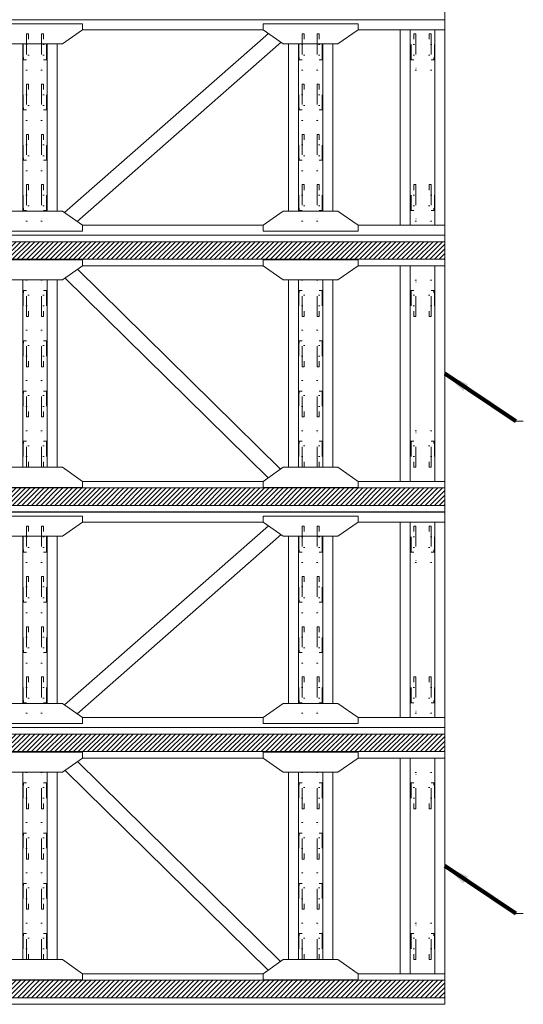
# Model space of a CAD drawing. Header units: millimetres. Extents: x -91343 to -63338, y -767328 to -747548.
# Tile 26 of 42: x -66773 to -65102, y -763324 to -760061. Entities that reach past the tile are written whole.
import ezdxf

# ---------------------------------------------------------------- set-up
doc = ezdxf.new("R2010")
doc.units = ezdxf.units.MM
doc.header["$MEASUREMENT"] = 0
doc.linetypes.add('DGN Style 6', pattern=[753.433768, 0.396127, -158.450845, 277.288979, -158.450845, 0.396127, -158.450845])
doc.styles.add('Style-ENGINEERING_0', font='ENGINEERING.shx')
doc.dimstyles.new('MetricMM', dxfattribs={"dimtxt": 3, "dimasz": 3, "dimexe": 1.5, "dimexo": 1.5, "dimgap": 1.5, "dimtad": 1, "dimdec": 0, "dimzin": 7, "dimtxsty": 'Style-ENGINEERING_0', "dimcen": 0.09, "dimclrd": 1, "dimclre": 1, "dimclrt": 7, "dimadec": 0, "dimazin": 3, "dimtfac": 1, "dimtdec": 0, "dimtofl": 0, "dimtmove": 0, "dimatfit": 3, "dimfxl": 1, "dimtzin": 7, "dimlwd": -1, "dimlwe": 0, "dimarcsym": 0})
pattern_1 = [(45, (-3888.397, 1457.552), (23.33452, -23.33452), [])]
pattern_2 = [(45, (-3888.397, -992.448), (23.33452, -23.33452), [])]

# ---------------------------------------------------------------- blocks, each defined once
blk = doc.blocks.new('*U1013')
at = {"color": 7, "linetype": 'DGN Style 6', "lineweight": 0, "flags": 128}
for points in [[(-76.2, 118.5), (76.2, 118.5), (76.2, 113.5), (-76.2, 113.5), (-76.2, 118.5)], [(-181.2, 65), (181.2, 65), (181.2, 85), (-181.2, 85), (-181.2, 65)], [(-181.2, -85), (181.2, -85), (181.2, -65), (-181.2, -65), (-181.2, -85)], [(-76.2, -113.5), (76.2, -113.5), (76.2, -118.5), (-76.2, -118.5), (-76.2, -113.5)]]:
    blk.add_lwpolyline(points, close=True, dxfattribs=at)
for points in [[(76.2, 85), (76.2, 113.5), (-76.2, 113.5), (-76.2, 85)], [(-159, 65), (-159, -65)], [(159, -65), (159, 65)], [(76.2, -85), (76.2, -113.5), (-76.2, -113.5), (-76.2, -85)]]:
    blk.add_lwpolyline(points, dxfattribs=at)
blk = doc.blocks.new('*U1014')
at = {"color": 7, "linetype": 'DGN Style 6', "lineweight": 0, "flags": 128}
for points in [[(-76.2, 118.5), (76.2, 118.5), (76.2, 113.5), (-76.2, 113.5), (-76.2, 118.5)], [(-181.2, 65), (181.2, 65), (181.2, 85), (-181.2, 85), (-181.2, 65)], [(-181.2, -85), (181.2, -85), (181.2, -65), (-181.2, -65), (-181.2, -85)], [(-76.2, -113.5), (76.2, -113.5), (76.2, -118.5), (-76.2, -118.5), (-76.2, -113.5)]]:
    blk.add_lwpolyline(points, close=True, dxfattribs=at)
for points in [[(76.2, 85), (76.2, 113.5), (-76.2, 113.5), (-76.2, 85)], [(-159, 65), (-159, -65)], [(159, -65), (159, 65)], [(76.2, -85), (76.2, -113.5), (-76.2, -113.5), (-76.2, -85)]]:
    blk.add_lwpolyline(points, dxfattribs=at)
blk = doc.blocks.new('*U1015')
at = {"color": 7, "linetype": 'DGN Style 6', "lineweight": 0, "extrusion": (0, 0, -1), "flags": 128}
for points in [[(76.2, 118.5), (-76.2, 118.5), (-76.2, 113.5), (76.2, 113.5), (76.2, 118.5)], [(181.2, 65), (-181.2, 65), (-181.2, 85), (181.2, 85), (181.2, 65)], [(181.2, -85), (-181.2, -85), (-181.2, -65), (181.2, -65), (181.2, -85)], [(76.2, -113.5), (-76.2, -113.5), (-76.2, -118.5), (76.2, -118.5), (76.2, -113.5)]]:
    blk.add_lwpolyline(points, close=True, dxfattribs=at)
for points in [[(-76.2, 85), (-76.2, 113.5), (76.2, 113.5), (76.2, 85)], [(159, 65), (159, -65)], [(-159, -65), (-159, 65)], [(-76.2, -85), (-76.2, -113.5), (76.2, -113.5), (76.2, -85)]]:
    blk.add_lwpolyline(points, dxfattribs=at)
blk = doc.blocks.new('*U1016')
at = {"color": 7, "linetype": 'DGN Style 6', "lineweight": 0, "extrusion": (0, 0, -1), "flags": 128}
for points in [[(76.2, 118.5), (-76.2, 118.5), (-76.2, 113.5), (76.2, 113.5), (76.2, 118.5)], [(181.2, 65), (-181.2, 65), (-181.2, 85), (181.2, 85), (181.2, 65)], [(181.2, -85), (-181.2, -85), (-181.2, -65), (181.2, -65), (181.2, -85)], [(76.2, -113.5), (-76.2, -113.5), (-76.2, -118.5), (76.2, -118.5), (76.2, -113.5)]]:
    blk.add_lwpolyline(points, close=True, dxfattribs=at)
for points in [[(-76.2, 85), (-76.2, 113.5), (76.2, 113.5), (76.2, 85)], [(159, 65), (159, -65)], [(-159, -65), (-159, 65)], [(-76.2, -85), (-76.2, -113.5), (76.2, -113.5), (76.2, -85)]]:
    blk.add_lwpolyline(points, dxfattribs=at)
blk = doc.blocks.new('*U1017')
at = {"color": 7, "linetype": 'DGN Style 6', "lineweight": 0, "extrusion": (0, 0, -1), "flags": 128}
for points in [[(76.2, 118.5), (-76.2, 118.5), (-76.2, 113.5), (76.2, 113.5), (76.2, 118.5)], [(181.2, 65), (-181.2, 65), (-181.2, 85), (181.2, 85), (181.2, 65)], [(181.2, -85), (-181.2, -85), (-181.2, -65), (181.2, -65), (181.2, -85)], [(76.2, -113.5), (-76.2, -113.5), (-76.2, -118.5), (76.2, -118.5), (76.2, -113.5)]]:
    blk.add_lwpolyline(points, close=True, dxfattribs=at)
for points in [[(-76.2, 85), (-76.2, 113.5), (76.2, 113.5), (76.2, 85)], [(159, 65), (159, -65)], [(-159, -65), (-159, 65)], [(-76.2, -85), (-76.2, -113.5), (76.2, -113.5), (76.2, -85)]]:
    blk.add_lwpolyline(points, dxfattribs=at)
blk = doc.blocks.new('*U1018')
at = {"color": 7, "linetype": 'DGN Style 6', "lineweight": 0, "extrusion": (0, 0, -1), "flags": 128}
for points in [[(76.2, 118.5), (-76.2, 118.5), (-76.2, 113.5), (76.2, 113.5), (76.2, 118.5)], [(181.2, 65), (-181.2, 65), (-181.2, 85), (181.2, 85), (181.2, 65)], [(181.2, -85), (-181.2, -85), (-181.2, -65), (181.2, -65), (181.2, -85)], [(76.2, -113.5), (-76.2, -113.5), (-76.2, -118.5), (76.2, -118.5), (76.2, -113.5)]]:
    blk.add_lwpolyline(points, close=True, dxfattribs=at)
for points in [[(-76.2, 85), (-76.2, 113.5), (76.2, 113.5), (76.2, 85)], [(159, 65), (159, -65)], [(-159, -65), (-159, 65)], [(-76.2, -85), (-76.2, -113.5), (76.2, -113.5), (76.2, -85)]]:
    blk.add_lwpolyline(points, dxfattribs=at)
blk = doc.blocks.new('*U1019')
at = {"color": 7, "linetype": 'DGN Style 6', "lineweight": 0, "extrusion": (0, 0, -1), "flags": 128}
for points in [[(76.2, 118.5), (-76.2, 118.5), (-76.2, 113.5), (76.2, 113.5), (76.2, 118.5)], [(181.2, 65), (-181.2, 65), (-181.2, 85), (181.2, 85), (181.2, 65)], [(181.2, -85), (-181.2, -85), (-181.2, -65), (181.2, -65), (181.2, -85)], [(76.2, -113.5), (-76.2, -113.5), (-76.2, -118.5), (76.2, -118.5), (76.2, -113.5)]]:
    blk.add_lwpolyline(points, close=True, dxfattribs=at)
for points in [[(-76.2, 85), (-76.2, 113.5), (76.2, 113.5), (76.2, 85)], [(159, 65), (159, -65)], [(-159, -65), (-159, 65)], [(-76.2, -85), (-76.2, -113.5), (76.2, -113.5), (76.2, -85)]]:
    blk.add_lwpolyline(points, dxfattribs=at)
blk = doc.blocks.new('*U1020')
at = {"color": 7, "linetype": 'DGN Style 6', "lineweight": 0, "extrusion": (0, 0, -1), "flags": 128}
for points in [[(76.2, 118.5), (-76.2, 118.5), (-76.2, 113.5), (76.2, 113.5), (76.2, 118.5)], [(181.2, 65), (-181.2, 65), (-181.2, 85), (181.2, 85), (181.2, 65)], [(181.2, -85), (-181.2, -85), (-181.2, -65), (181.2, -65), (181.2, -85)], [(76.2, -113.5), (-76.2, -113.5), (-76.2, -118.5), (76.2, -118.5), (76.2, -113.5)]]:
    blk.add_lwpolyline(points, close=True, dxfattribs=at)
for points in [[(-76.2, 85), (-76.2, 113.5), (76.2, 113.5), (76.2, 85)], [(159, 65), (159, -65)], [(-159, -65), (-159, 65)], [(-76.2, -85), (-76.2, -113.5), (76.2, -113.5), (76.2, -85)]]:
    blk.add_lwpolyline(points, dxfattribs=at)
blk = doc.blocks.new('*U1021')
at = {"color": 7, "linetype": 'DGN Style 6', "lineweight": 0, "extrusion": (0, 0, -1), "flags": 128}
for points in [[(76.2, 118.5), (-76.2, 118.5), (-76.2, 113.5), (76.2, 113.5), (76.2, 118.5)], [(181.2, 65), (-181.2, 65), (-181.2, 85), (181.2, 85), (181.2, 65)], [(181.2, -85), (-181.2, -85), (-181.2, -65), (181.2, -65), (181.2, -85)], [(76.2, -113.5), (-76.2, -113.5), (-76.2, -118.5), (76.2, -118.5), (76.2, -113.5)]]:
    blk.add_lwpolyline(points, close=True, dxfattribs=at)
for points in [[(-76.2, 85), (-76.2, 113.5), (76.2, 113.5), (76.2, 85)], [(159, 65), (159, -65)], [(-159, -65), (-159, 65)], [(-76.2, -85), (-76.2, -113.5), (76.2, -113.5), (76.2, -85)]]:
    blk.add_lwpolyline(points, dxfattribs=at)
blk = doc.blocks.new('*U1022')
at = {"color": 7, "linetype": 'DGN Style 6', "lineweight": 0, "extrusion": (0, 0, -1), "flags": 128}
for points in [[(76.2, 118.5), (-76.2, 118.5), (-76.2, 113.5), (76.2, 113.5), (76.2, 118.5)], [(181.2, 65), (-181.2, 65), (-181.2, 85), (181.2, 85), (181.2, 65)], [(181.2, -85), (-181.2, -85), (-181.2, -65), (181.2, -65), (181.2, -85)], [(76.2, -113.5), (-76.2, -113.5), (-76.2, -118.5), (76.2, -118.5), (76.2, -113.5)]]:
    blk.add_lwpolyline(points, close=True, dxfattribs=at)
for points in [[(-76.2, 85), (-76.2, 113.5), (76.2, 113.5), (76.2, 85)], [(159, 65), (159, -65)], [(-159, -65), (-159, 65)], [(-76.2, -85), (-76.2, -113.5), (76.2, -113.5), (76.2, -85)]]:
    blk.add_lwpolyline(points, dxfattribs=at)
blk = doc.blocks.new('*U1012')
at = {"color": 7, "linetype": 'Continuous', "lineweight": 0}
for p, q in [((-4080, 1072.6), (4080, 1072.6)), ((4080, -1072.6), (4080, 1072.6)), ((294.3, -847.9), (2323.4, 936.4)), ((472.5, 972.6), (2271.8, 972.6)), ((3216.8, 972.6), (4080, 972.6)), ((3637, -972.6), (3637, 972.6)), ((3737, -972.6), (3737, 972.6)), ((3980, -972.6), (3980, 972.6)), ((-121.5, -832.6), (-121.5, 832.6)), ((121.5, -832.6), (121.5, 832.6)), ((221.5, -832.6), (221.5, 832.6)), ((420.8, -936.5), (2449.9, 847.8)), ((2522.8, -832.6), (2522.8, 832.6)), ((2622.8, -832.6), (2622.8, 832.6)), ((2865.8, -832.6), (2865.8, 832.6)), ((2965.8, -832.6), (2965.8, 832.6)), ((472.5, -972.6), (2271.8, -972.6)), ((4080, -972.6), (3216.8, -972.6)), ((4080, -1072.6), (-4080, -1072.6))]:
    blk.add_line(p, q, dxfattribs=at)
at = {"color": 7, "linetype": 'Continuous', "lineweight": 0, "flags": 128}
for points in [[(472.5, 1032.6), (-472.5, 1032.6), (-472.5, 972.6), (-272.5, 832.6), (272.5, 832.6), (472.5, 972.6), (472.5, 1032.6)], [(3216.8, 1032.6), (2271.8, 1032.6), (2271.8, 972.6), (2471.8, 832.6), (3016.8, 832.6), (3216.8, 972.6), (3216.8, 1032.6)], [(472.5, -1032.6), (-472.5, -1032.6), (-472.5, -972.6), (-272.5, -832.6), (272.5, -832.6), (472.5, -972.6), (472.5, -1032.6)], [(3216.8, -1032.6), (2271.8, -1032.6), (2271.8, -972.6), (2471.8, -832.6), (3016.8, -832.6), (3216.8, -972.6), (3216.8, -1032.6)]]:
    blk.add_lwpolyline(points, close=True, dxfattribs=at)
at = {"color": 7, "linetype": 'DGN Style 6', "lineweight": 0, "extrusion": (0, 0, -1), "rotation": 89.99999999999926}
for name, p in [('*U1022', (0, 750)), ('*U1018', (-2744.2, 750)), ('*U1021', (0, 250)), ('*U1017', (-2744.2, 250)), ('*U1020', (0, -250)), ('*U1016', (-2744.2, -250)), ('*U1019', (0, -750)), ('*U1015', (-2744.2, -750))]:
    blk.add_blockref(name, p, dxfattribs=at)
at = {"color": 7, "linetype": 'DGN Style 6', "lineweight": 0, "rotation": 89.99999999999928}
for name, p in [('*U1014', (3858.5, 750)), ('*U1013', (3858.5, -750))]:
    blk.add_blockref(name, p, dxfattribs=at)
blk = doc.blocks.new('*U1029')
at = {"color": 7, "linetype": 'Continuous', "lineweight": 0}
for p, q in [((4080, 1377.4), (4080, -1377.4)), ((4080, -1377.4), (-4080, -1377.4))]:
    blk.add_line(p, q, dxfattribs=at)
blk = doc.blocks.new('*U1047')
at = {"color": 7, "linetype": 'DGN Style 6', "lineweight": 0, "flags": 128}
for points in [[(-76.2, 118.5), (76.2, 118.5), (76.2, 113.5), (-76.2, 113.5), (-76.2, 118.5)], [(-181.2, 65), (181.2, 65), (181.2, 85), (-181.2, 85), (-181.2, 65)], [(-181.2, -85), (181.2, -85), (181.2, -65), (-181.2, -65), (-181.2, -85)], [(-76.2, -113.5), (76.2, -113.5), (76.2, -118.5), (-76.2, -118.5), (-76.2, -113.5)]]:
    blk.add_lwpolyline(points, close=True, dxfattribs=at)
for points in [[(76.2, 85), (76.2, 113.5), (-76.2, 113.5), (-76.2, 85)], [(-159, 65), (-159, -65)], [(159, -65), (159, 65)], [(76.2, -85), (76.2, -113.5), (-76.2, -113.5), (-76.2, -85)]]:
    blk.add_lwpolyline(points, dxfattribs=at)
blk = doc.blocks.new('*U1048')
at = {"color": 7, "linetype": 'DGN Style 6', "lineweight": 0, "flags": 128}
for points in [[(-76.2, 118.5), (76.2, 118.5), (76.2, 113.5), (-76.2, 113.5), (-76.2, 118.5)], [(-181.2, 65), (181.2, 65), (181.2, 85), (-181.2, 85), (-181.2, 65)], [(-181.2, -85), (181.2, -85), (181.2, -65), (-181.2, -65), (-181.2, -85)], [(-76.2, -113.5), (76.2, -113.5), (76.2, -118.5), (-76.2, -118.5), (-76.2, -113.5)]]:
    blk.add_lwpolyline(points, close=True, dxfattribs=at)
for points in [[(76.2, 85), (76.2, 113.5), (-76.2, 113.5), (-76.2, 85)], [(-159, 65), (-159, -65)], [(159, -65), (159, 65)], [(76.2, -85), (76.2, -113.5), (-76.2, -113.5), (-76.2, -85)]]:
    blk.add_lwpolyline(points, dxfattribs=at)
blk = doc.blocks.new('*U1049')
at = {"color": 7, "linetype": 'DGN Style 6', "lineweight": 0, "extrusion": (0, 0, -1), "flags": 128}
for points in [[(76.2, 118.5), (-76.2, 118.5), (-76.2, 113.5), (76.2, 113.5), (76.2, 118.5)], [(181.2, 65), (-181.2, 65), (-181.2, 85), (181.2, 85), (181.2, 65)], [(181.2, -85), (-181.2, -85), (-181.2, -65), (181.2, -65), (181.2, -85)], [(76.2, -113.5), (-76.2, -113.5), (-76.2, -118.5), (76.2, -118.5), (76.2, -113.5)]]:
    blk.add_lwpolyline(points, close=True, dxfattribs=at)
for points in [[(-76.2, 85), (-76.2, 113.5), (76.2, 113.5), (76.2, 85)], [(159, 65), (159, -65)], [(-159, -65), (-159, 65)], [(-76.2, -85), (-76.2, -113.5), (76.2, -113.5), (76.2, -85)]]:
    blk.add_lwpolyline(points, dxfattribs=at)
blk = doc.blocks.new('*U1050')
at = {"color": 7, "linetype": 'DGN Style 6', "lineweight": 0, "extrusion": (0, 0, -1), "flags": 128}
for points in [[(76.2, 118.5), (-76.2, 118.5), (-76.2, 113.5), (76.2, 113.5), (76.2, 118.5)], [(181.2, 65), (-181.2, 65), (-181.2, 85), (181.2, 85), (181.2, 65)], [(181.2, -85), (-181.2, -85), (-181.2, -65), (181.2, -65), (181.2, -85)], [(76.2, -113.5), (-76.2, -113.5), (-76.2, -118.5), (76.2, -118.5), (76.2, -113.5)]]:
    blk.add_lwpolyline(points, close=True, dxfattribs=at)
for points in [[(-76.2, 85), (-76.2, 113.5), (76.2, 113.5), (76.2, 85)], [(159, 65), (159, -65)], [(-159, -65), (-159, 65)], [(-76.2, -85), (-76.2, -113.5), (76.2, -113.5), (76.2, -85)]]:
    blk.add_lwpolyline(points, dxfattribs=at)
blk = doc.blocks.new('*U1051')
at = {"color": 7, "linetype": 'DGN Style 6', "lineweight": 0, "extrusion": (0, 0, -1), "flags": 128}
for points in [[(76.2, 118.5), (-76.2, 118.5), (-76.2, 113.5), (76.2, 113.5), (76.2, 118.5)], [(181.2, 65), (-181.2, 65), (-181.2, 85), (181.2, 85), (181.2, 65)], [(181.2, -85), (-181.2, -85), (-181.2, -65), (181.2, -65), (181.2, -85)], [(76.2, -113.5), (-76.2, -113.5), (-76.2, -118.5), (76.2, -118.5), (76.2, -113.5)]]:
    blk.add_lwpolyline(points, close=True, dxfattribs=at)
for points in [[(-76.2, 85), (-76.2, 113.5), (76.2, 113.5), (76.2, 85)], [(159, 65), (159, -65)], [(-159, -65), (-159, 65)], [(-76.2, -85), (-76.2, -113.5), (76.2, -113.5), (76.2, -85)]]:
    blk.add_lwpolyline(points, dxfattribs=at)
blk = doc.blocks.new('*U1052')
at = {"color": 7, "linetype": 'DGN Style 6', "lineweight": 0, "extrusion": (0, 0, -1), "flags": 128}
for points in [[(76.2, 118.5), (-76.2, 118.5), (-76.2, 113.5), (76.2, 113.5), (76.2, 118.5)], [(181.2, 65), (-181.2, 65), (-181.2, 85), (181.2, 85), (181.2, 65)], [(181.2, -85), (-181.2, -85), (-181.2, -65), (181.2, -65), (181.2, -85)], [(76.2, -113.5), (-76.2, -113.5), (-76.2, -118.5), (76.2, -118.5), (76.2, -113.5)]]:
    blk.add_lwpolyline(points, close=True, dxfattribs=at)
for points in [[(-76.2, 85), (-76.2, 113.5), (76.2, 113.5), (76.2, 85)], [(159, 65), (159, -65)], [(-159, -65), (-159, 65)], [(-76.2, -85), (-76.2, -113.5), (76.2, -113.5), (76.2, -85)]]:
    blk.add_lwpolyline(points, dxfattribs=at)
blk = doc.blocks.new('*U1053')
at = {"color": 7, "linetype": 'DGN Style 6', "lineweight": 0, "extrusion": (0, 0, -1), "flags": 128}
for points in [[(76.2, 118.5), (-76.2, 118.5), (-76.2, 113.5), (76.2, 113.5), (76.2, 118.5)], [(181.2, 65), (-181.2, 65), (-181.2, 85), (181.2, 85), (181.2, 65)], [(181.2, -85), (-181.2, -85), (-181.2, -65), (181.2, -65), (181.2, -85)], [(76.2, -113.5), (-76.2, -113.5), (-76.2, -118.5), (76.2, -118.5), (76.2, -113.5)]]:
    blk.add_lwpolyline(points, close=True, dxfattribs=at)
for points in [[(-76.2, 85), (-76.2, 113.5), (76.2, 113.5), (76.2, 85)], [(159, 65), (159, -65)], [(-159, -65), (-159, 65)], [(-76.2, -85), (-76.2, -113.5), (76.2, -113.5), (76.2, -85)]]:
    blk.add_lwpolyline(points, dxfattribs=at)
blk = doc.blocks.new('*U1054')
at = {"color": 7, "linetype": 'DGN Style 6', "lineweight": 0, "extrusion": (0, 0, -1), "flags": 128}
for points in [[(76.2, 118.5), (-76.2, 118.5), (-76.2, 113.5), (76.2, 113.5), (76.2, 118.5)], [(181.2, 65), (-181.2, 65), (-181.2, 85), (181.2, 85), (181.2, 65)], [(181.2, -85), (-181.2, -85), (-181.2, -65), (181.2, -65), (181.2, -85)], [(76.2, -113.5), (-76.2, -113.5), (-76.2, -118.5), (76.2, -118.5), (76.2, -113.5)]]:
    blk.add_lwpolyline(points, close=True, dxfattribs=at)
for points in [[(-76.2, 85), (-76.2, 113.5), (76.2, 113.5), (76.2, 85)], [(159, 65), (159, -65)], [(-159, -65), (-159, 65)], [(-76.2, -85), (-76.2, -113.5), (76.2, -113.5), (76.2, -85)]]:
    blk.add_lwpolyline(points, dxfattribs=at)
blk = doc.blocks.new('*U1055')
at = {"color": 7, "linetype": 'DGN Style 6', "lineweight": 0, "extrusion": (0, 0, -1), "flags": 128}
for points in [[(76.2, 118.5), (-76.2, 118.5), (-76.2, 113.5), (76.2, 113.5), (76.2, 118.5)], [(181.2, 65), (-181.2, 65), (-181.2, 85), (181.2, 85), (181.2, 65)], [(181.2, -85), (-181.2, -85), (-181.2, -65), (181.2, -65), (181.2, -85)], [(76.2, -113.5), (-76.2, -113.5), (-76.2, -118.5), (76.2, -118.5), (76.2, -113.5)]]:
    blk.add_lwpolyline(points, close=True, dxfattribs=at)
for points in [[(-76.2, 85), (-76.2, 113.5), (76.2, 113.5), (76.2, 85)], [(159, 65), (159, -65)], [(-159, -65), (-159, 65)], [(-76.2, -85), (-76.2, -113.5), (76.2, -113.5), (76.2, -85)]]:
    blk.add_lwpolyline(points, dxfattribs=at)
blk = doc.blocks.new('*U1056')
at = {"color": 7, "linetype": 'DGN Style 6', "lineweight": 0, "extrusion": (0, 0, -1), "flags": 128}
for points in [[(76.2, 118.5), (-76.2, 118.5), (-76.2, 113.5), (76.2, 113.5), (76.2, 118.5)], [(181.2, 65), (-181.2, 65), (-181.2, 85), (181.2, 85), (181.2, 65)], [(181.2, -85), (-181.2, -85), (-181.2, -65), (181.2, -65), (181.2, -85)], [(76.2, -113.5), (-76.2, -113.5), (-76.2, -118.5), (76.2, -118.5), (76.2, -113.5)]]:
    blk.add_lwpolyline(points, close=True, dxfattribs=at)
for points in [[(-76.2, 85), (-76.2, 113.5), (76.2, 113.5), (76.2, 85)], [(159, 65), (159, -65)], [(-159, -65), (-159, 65)], [(-76.2, -85), (-76.2, -113.5), (76.2, -113.5), (76.2, -85)]]:
    blk.add_lwpolyline(points, dxfattribs=at)
blk = doc.blocks.new('*U1046')
at = {"color": 7, "linetype": 'Continuous', "lineweight": 0}
for p, q in [((-4080, 1072.6), (4080, 1072.6)), ((4080, -1072.6), (4080, 1072.6)), ((294.3, -847.9), (2323.4, 936.4)), ((472.5, 972.6), (2271.8, 972.6)), ((3216.8, 972.6), (4080, 972.6)), ((3637, -972.6), (3637, 972.6)), ((3737, -972.6), (3737, 972.6)), ((3980, -972.6), (3980, 972.6)), ((-121.5, -832.6), (-121.5, 832.6)), ((121.5, -832.6), (121.5, 832.6)), ((221.5, -832.6), (221.5, 832.6)), ((420.8, -936.5), (2449.9, 847.8)), ((2522.8, -832.6), (2522.8, 832.6)), ((2622.8, -832.6), (2622.8, 832.6)), ((2865.8, -832.6), (2865.8, 832.6)), ((2965.8, -832.6), (2965.8, 832.6)), ((472.5, -972.6), (2271.8, -972.6)), ((4080, -972.6), (3216.8, -972.6)), ((4080, -1072.6), (-4080, -1072.6))]:
    blk.add_line(p, q, dxfattribs=at)
at = {"color": 7, "linetype": 'Continuous', "lineweight": 0, "flags": 128}
for points in [[(472.5, 1032.6), (-472.5, 1032.6), (-472.5, 972.6), (-272.5, 832.6), (272.5, 832.6), (472.5, 972.6), (472.5, 1032.6)], [(3216.8, 1032.6), (2271.8, 1032.6), (2271.8, 972.6), (2471.8, 832.6), (3016.8, 832.6), (3216.8, 972.6), (3216.8, 1032.6)], [(472.5, -1032.6), (-472.5, -1032.6), (-472.5, -972.6), (-272.5, -832.6), (272.5, -832.6), (472.5, -972.6), (472.5, -1032.6)], [(3216.8, -1032.6), (2271.8, -1032.6), (2271.8, -972.6), (2471.8, -832.6), (3016.8, -832.6), (3216.8, -972.6), (3216.8, -1032.6)]]:
    blk.add_lwpolyline(points, close=True, dxfattribs=at)
at = {"color": 7, "linetype": 'DGN Style 6', "lineweight": 0, "extrusion": (0, 0, -1), "rotation": 89.99999999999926}
for name, p in [('*U1056', (0, 750)), ('*U1052', (-2744.2, 750)), ('*U1055', (0, 250)), ('*U1051', (-2744.2, 250)), ('*U1054', (0, -250)), ('*U1050', (-2744.2, -250)), ('*U1053', (0, -750)), ('*U1049', (-2744.2, -750))]:
    blk.add_blockref(name, p, dxfattribs=at)
at = {"color": 7, "linetype": 'DGN Style 6', "lineweight": 0, "rotation": 89.99999999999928}
for name, p in [('*U1048', (3858.5, 750)), ('*U1047', (3858.5, -750))]:
    blk.add_blockref(name, p, dxfattribs=at)
blk = doc.blocks.new('*U1070')
at = {"color": 7, "linetype": 'DGN Style 6', "lineweight": 0, "extrusion": (0, 0, -1), "flags": 128}
for points in [[(76.2, 118.5), (-76.2, 118.5), (-76.2, 113.5), (76.2, 113.5), (76.2, 118.5)], [(181.2, 65), (-181.2, 65), (-181.2, 85), (181.2, 85), (181.2, 65)], [(181.2, -85), (-181.2, -85), (-181.2, -65), (181.2, -65), (181.2, -85)], [(76.2, -113.5), (-76.2, -113.5), (-76.2, -118.5), (76.2, -118.5), (76.2, -113.5)]]:
    blk.add_lwpolyline(points, close=True, dxfattribs=at)
for points in [[(-76.2, 85), (-76.2, 113.5), (76.2, 113.5), (76.2, 85)], [(159, 65), (159, -65)], [(-159, -65), (-159, 65)], [(-76.2, -85), (-76.2, -113.5), (76.2, -113.5), (76.2, -85)]]:
    blk.add_lwpolyline(points, dxfattribs=at)
blk = doc.blocks.new('*U1071')
at = {"color": 7, "linetype": 'DGN Style 6', "lineweight": 0, "extrusion": (0, 0, -1), "flags": 128}
for points in [[(76.2, 118.5), (-76.2, 118.5), (-76.2, 113.5), (76.2, 113.5), (76.2, 118.5)], [(181.2, 65), (-181.2, 65), (-181.2, 85), (181.2, 85), (181.2, 65)], [(181.2, -85), (-181.2, -85), (-181.2, -65), (181.2, -65), (181.2, -85)], [(76.2, -113.5), (-76.2, -113.5), (-76.2, -118.5), (76.2, -118.5), (76.2, -113.5)]]:
    blk.add_lwpolyline(points, close=True, dxfattribs=at)
for points in [[(-76.2, 85), (-76.2, 113.5), (76.2, 113.5), (76.2, 85)], [(159, 65), (159, -65)], [(-159, -65), (-159, 65)], [(-76.2, -85), (-76.2, -113.5), (76.2, -113.5), (76.2, -85)]]:
    blk.add_lwpolyline(points, dxfattribs=at)
blk = doc.blocks.new('*U1072')
at = {"color": 7, "linetype": 'DGN Style 6', "lineweight": 0, "flags": 128}
for points in [[(-76.2, 118.5), (76.2, 118.5), (76.2, 113.5), (-76.2, 113.5), (-76.2, 118.5)], [(-181.2, 65), (181.2, 65), (181.2, 85), (-181.2, 85), (-181.2, 65)], [(-181.2, -85), (181.2, -85), (181.2, -65), (-181.2, -65), (-181.2, -85)], [(-76.2, -113.5), (76.2, -113.5), (76.2, -118.5), (-76.2, -118.5), (-76.2, -113.5)]]:
    blk.add_lwpolyline(points, close=True, dxfattribs=at)
for points in [[(76.2, 85), (76.2, 113.5), (-76.2, 113.5), (-76.2, 85)], [(-159, 65), (-159, -65)], [(159, -65), (159, 65)], [(76.2, -85), (76.2, -113.5), (-76.2, -113.5), (-76.2, -85)]]:
    blk.add_lwpolyline(points, dxfattribs=at)
blk = doc.blocks.new('*U1073')
at = {"color": 7, "linetype": 'DGN Style 6', "lineweight": 0, "flags": 128}
for points in [[(-76.2, 118.5), (76.2, 118.5), (76.2, 113.5), (-76.2, 113.5), (-76.2, 118.5)], [(-181.2, 65), (181.2, 65), (181.2, 85), (-181.2, 85), (-181.2, 65)], [(-181.2, -85), (181.2, -85), (181.2, -65), (-181.2, -65), (-181.2, -85)], [(-76.2, -113.5), (76.2, -113.5), (76.2, -118.5), (-76.2, -118.5), (-76.2, -113.5)]]:
    blk.add_lwpolyline(points, close=True, dxfattribs=at)
for points in [[(76.2, 85), (76.2, 113.5), (-76.2, 113.5), (-76.2, 85)], [(-159, 65), (-159, -65)], [(159, -65), (159, 65)], [(76.2, -85), (76.2, -113.5), (-76.2, -113.5), (-76.2, -85)]]:
    blk.add_lwpolyline(points, dxfattribs=at)
blk = doc.blocks.new('*U1074')
at = {"color": 7, "linetype": 'DGN Style 6', "lineweight": 0, "flags": 128}
for points in [[(-76.2, 118.5), (76.2, 118.5), (76.2, 113.5), (-76.2, 113.5), (-76.2, 118.5)], [(-181.2, 65), (181.2, 65), (181.2, 85), (-181.2, 85), (-181.2, 65)], [(-181.2, -85), (181.2, -85), (181.2, -65), (-181.2, -65), (-181.2, -85)], [(-76.2, -113.5), (76.2, -113.5), (76.2, -118.5), (-76.2, -118.5), (-76.2, -113.5)]]:
    blk.add_lwpolyline(points, close=True, dxfattribs=at)
for points in [[(76.2, 85), (76.2, 113.5), (-76.2, 113.5), (-76.2, 85)], [(-159, 65), (-159, -65)], [(159, -65), (159, 65)], [(76.2, -85), (76.2, -113.5), (-76.2, -113.5), (-76.2, -85)]]:
    blk.add_lwpolyline(points, dxfattribs=at)
blk = doc.blocks.new('*U1075')
at = {"color": 7, "linetype": 'DGN Style 6', "lineweight": 0, "flags": 128}
for points in [[(-76.2, 118.5), (76.2, 118.5), (76.2, 113.5), (-76.2, 113.5), (-76.2, 118.5)], [(-181.2, 65), (181.2, 65), (181.2, 85), (-181.2, 85), (-181.2, 65)], [(-181.2, -85), (181.2, -85), (181.2, -65), (-181.2, -65), (-181.2, -85)], [(-76.2, -113.5), (76.2, -113.5), (76.2, -118.5), (-76.2, -118.5), (-76.2, -113.5)]]:
    blk.add_lwpolyline(points, close=True, dxfattribs=at)
for points in [[(76.2, 85), (76.2, 113.5), (-76.2, 113.5), (-76.2, 85)], [(-159, 65), (-159, -65)], [(159, -65), (159, 65)], [(76.2, -85), (76.2, -113.5), (-76.2, -113.5), (-76.2, -85)]]:
    blk.add_lwpolyline(points, dxfattribs=at)
blk = doc.blocks.new('*U1076')
at = {"color": 7, "linetype": 'DGN Style 6', "lineweight": 0, "flags": 128}
for points in [[(-76.2, 118.5), (76.2, 118.5), (76.2, 113.5), (-76.2, 113.5), (-76.2, 118.5)], [(-181.2, 65), (181.2, 65), (181.2, 85), (-181.2, 85), (-181.2, 65)], [(-181.2, -85), (181.2, -85), (181.2, -65), (-181.2, -65), (-181.2, -85)], [(-76.2, -113.5), (76.2, -113.5), (76.2, -118.5), (-76.2, -118.5), (-76.2, -113.5)]]:
    blk.add_lwpolyline(points, close=True, dxfattribs=at)
for points in [[(76.2, 85), (76.2, 113.5), (-76.2, 113.5), (-76.2, 85)], [(-159, 65), (-159, -65)], [(159, -65), (159, 65)], [(76.2, -85), (76.2, -113.5), (-76.2, -113.5), (-76.2, -85)]]:
    blk.add_lwpolyline(points, dxfattribs=at)
blk = doc.blocks.new('*U1077')
at = {"color": 7, "linetype": 'DGN Style 6', "lineweight": 0, "flags": 128}
for points in [[(-76.2, 118.5), (76.2, 118.5), (76.2, 113.5), (-76.2, 113.5), (-76.2, 118.5)], [(-181.2, 65), (181.2, 65), (181.2, 85), (-181.2, 85), (-181.2, 65)], [(-181.2, -85), (181.2, -85), (181.2, -65), (-181.2, -65), (-181.2, -85)], [(-76.2, -113.5), (76.2, -113.5), (76.2, -118.5), (-76.2, -118.5), (-76.2, -113.5)]]:
    blk.add_lwpolyline(points, close=True, dxfattribs=at)
for points in [[(76.2, 85), (76.2, 113.5), (-76.2, 113.5), (-76.2, 85)], [(-159, 65), (-159, -65)], [(159, -65), (159, 65)], [(76.2, -85), (76.2, -113.5), (-76.2, -113.5), (-76.2, -85)]]:
    blk.add_lwpolyline(points, dxfattribs=at)
blk = doc.blocks.new('*U1078')
at = {"color": 7, "linetype": 'DGN Style 6', "lineweight": 0, "flags": 128}
for points in [[(-76.2, 118.5), (76.2, 118.5), (76.2, 113.5), (-76.2, 113.5), (-76.2, 118.5)], [(-181.2, 65), (181.2, 65), (181.2, 85), (-181.2, 85), (-181.2, 65)], [(-181.2, -85), (181.2, -85), (181.2, -65), (-181.2, -65), (-181.2, -85)], [(-76.2, -113.5), (76.2, -113.5), (76.2, -118.5), (-76.2, -118.5), (-76.2, -113.5)]]:
    blk.add_lwpolyline(points, close=True, dxfattribs=at)
for points in [[(76.2, 85), (76.2, 113.5), (-76.2, 113.5), (-76.2, 85)], [(-159, 65), (-159, -65)], [(159, -65), (159, 65)], [(76.2, -85), (76.2, -113.5), (-76.2, -113.5), (-76.2, -85)]]:
    blk.add_lwpolyline(points, dxfattribs=at)
blk = doc.blocks.new('*U1079')
at = {"color": 7, "linetype": 'DGN Style 6', "lineweight": 0, "flags": 128}
for points in [[(-76.2, 118.5), (76.2, 118.5), (76.2, 113.5), (-76.2, 113.5), (-76.2, 118.5)], [(-181.2, 65), (181.2, 65), (181.2, 85), (-181.2, 85), (-181.2, 65)], [(-181.2, -85), (181.2, -85), (181.2, -65), (-181.2, -65), (-181.2, -85)], [(-76.2, -113.5), (76.2, -113.5), (76.2, -118.5), (-76.2, -118.5), (-76.2, -113.5)]]:
    blk.add_lwpolyline(points, close=True, dxfattribs=at)
for points in [[(76.2, 85), (76.2, 113.5), (-76.2, 113.5), (-76.2, 85)], [(-159, 65), (-159, -65)], [(159, -65), (159, 65)], [(76.2, -85), (76.2, -113.5), (-76.2, -113.5), (-76.2, -85)]]:
    blk.add_lwpolyline(points, dxfattribs=at)
blk = doc.blocks.new('*U1063')
at = {"linetype": 'DGN Style 6', "lineweight": 0}
h = blk.add_hatch(dxfattribs=at)
h.set_pattern_fill('HATCH', color=5, style=0, pattern_type=2)
h.set_pattern_definition(pattern_1)
h.paths.add_polyline_path([(-4080, 1312.5), (4080, 1312.5), (4080, 1137.5), (-4080, 1137.5)])
h = blk.add_hatch(dxfattribs=at)
h.set_pattern_fill('HATCH', color=5, style=0, pattern_type=2)
h.set_pattern_definition(pattern_2)
h.paths.add_polyline_path([(-4080, -1137.5), (4080, -1137.5), (4080, -1312.5), (-4080, -1312.5)])
at = {"color": 7, "linetype": 'Continuous', "lineweight": 0}
for p, q in [((4080, 1377.4), (-4080, 1377.4)), ((4080, 1377.4), (4080, -1377.4)), ((423.3, 1038.2), (2445.8, -950.7)), ((2271.7, 1072.6), (472.5, 1072.6)), ((4080, 1072.6), (3216.7, 1072.6)), ((3637, 1072.6), (3637, -1072.6)), ((3737, 1072.6), (3737, -1072.6)), ((3980, 1072.6), (3980, -1072.6)), ((-121.5, 932.6), (-121.5, -932.6)), ((121.5, 932.6), (121.5, -932.6)), ((221.5, 932.6), (221.5, -932.6)), ((298.4, 950.7), (2320.8, -1038.2)), ((2522.7, 932.6), (2522.7, -932.6)), ((2622.7, 932.6), (2622.7, -932.6)), ((2865.7, 932.6), (2865.7, -932.6)), ((2965.7, 932.6), (2965.7, -932.6)), ((2271.7, -1072.6), (472.5, -1072.6)), ((3216.7, -1072.6), (4080, -1072.6)), ((4080, -1377.4), (-4080, -1377.4))]:
    blk.add_line(p, q, dxfattribs=at)
at = {"color": 5, "linetype": 'Continuous', "lineweight": 0, "flags": 128}
for points in [[(-4080, 1312.5), (4080, 1312.5), (4080, 1137.5), (-4080, 1137.5), (-4080, 1312.5)], [(-4080, -1137.5), (4080, -1137.5), (4080, -1312.5), (-4080, -1312.5), (-4080, -1137.5)]]:
    blk.add_lwpolyline(points, close=True, dxfattribs=at)
at = {"color": 7, "linetype": 'Continuous', "lineweight": 0, "flags": 128}
for points in [[(-472.5, 1132.6), (472.5, 1132.6), (472.5, 1072.6), (272.5, 932.6), (-272.5, 932.6), (-472.5, 1072.6), (-472.5, 1132.6)], [(3216.7, 1132.6), (2271.7, 1132.6), (2271.7, 1072.6), (2471.7, 932.6), (3016.7, 932.6), (3216.7, 1072.6), (3216.7, 1132.6)], [(-472.5, -1132.6), (472.5, -1132.6), (472.5, -1072.6), (272.5, -932.6), (-272.5, -932.6), (-472.5, -1072.6), (-472.5, -1132.6)], [(3216.7, -1132.6), (2271.7, -1132.6), (2271.7, -1072.6), (2471.7, -932.6), (3016.7, -932.6), (3216.7, -1072.6), (3216.7, -1132.6)]]:
    blk.add_lwpolyline(points, close=True, dxfattribs=at)
at = {"color": 7, "linetype": 'DGN Style 6', "lineweight": 0, "rotation": 269.9999999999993}
for name, p in [('*U1072', (-0.1, 750)), ('*U1076', (2744.2, 750)), ('*U1073', (-0.1, 250)), ('*U1077', (2744.2, 250)), ('*U1074', (-0.1, -250)), ('*U1078', (2744.2, -250)), ('*U1075', (-0.1, -750)), ('*U1079', (2744.2, -750))]:
    blk.add_blockref(name, p, dxfattribs=at)
at = {"color": 7, "linetype": 'DGN Style 6', "lineweight": 0, "extrusion": (0, 0, -1), "rotation": 269.9999999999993}
for name, p in [('*U1070', (-3858.5, 750)), ('*U1071', (-3858.5, -750))]:
    blk.add_blockref(name, p, dxfattribs=at)
blk = doc.blocks.new('*U1087')
at = {"color": 7, "linetype": 'DGN Style 6', "lineweight": 0, "extrusion": (0, 0, -1), "flags": 128}
for points in [[(76.2, 118.5), (-76.2, 118.5), (-76.2, 113.5), (76.2, 113.5), (76.2, 118.5)], [(181.2, 65), (-181.2, 65), (-181.2, 85), (181.2, 85), (181.2, 65)], [(181.2, -85), (-181.2, -85), (-181.2, -65), (181.2, -65), (181.2, -85)], [(76.2, -113.5), (-76.2, -113.5), (-76.2, -118.5), (76.2, -118.5), (76.2, -113.5)]]:
    blk.add_lwpolyline(points, close=True, dxfattribs=at)
for points in [[(-76.2, 85), (-76.2, 113.5), (76.2, 113.5), (76.2, 85)], [(159, 65), (159, -65)], [(-159, -65), (-159, 65)], [(-76.2, -85), (-76.2, -113.5), (76.2, -113.5), (76.2, -85)]]:
    blk.add_lwpolyline(points, dxfattribs=at)
blk = doc.blocks.new('*U1088')
at = {"color": 7, "linetype": 'DGN Style 6', "lineweight": 0, "extrusion": (0, 0, -1), "flags": 128}
for points in [[(76.2, 118.5), (-76.2, 118.5), (-76.2, 113.5), (76.2, 113.5), (76.2, 118.5)], [(181.2, 65), (-181.2, 65), (-181.2, 85), (181.2, 85), (181.2, 65)], [(181.2, -85), (-181.2, -85), (-181.2, -65), (181.2, -65), (181.2, -85)], [(76.2, -113.5), (-76.2, -113.5), (-76.2, -118.5), (76.2, -118.5), (76.2, -113.5)]]:
    blk.add_lwpolyline(points, close=True, dxfattribs=at)
for points in [[(-76.2, 85), (-76.2, 113.5), (76.2, 113.5), (76.2, 85)], [(159, 65), (159, -65)], [(-159, -65), (-159, 65)], [(-76.2, -85), (-76.2, -113.5), (76.2, -113.5), (76.2, -85)]]:
    blk.add_lwpolyline(points, dxfattribs=at)
blk = doc.blocks.new('*U1089')
at = {"color": 7, "linetype": 'DGN Style 6', "lineweight": 0, "flags": 128}
for points in [[(-76.2, 118.5), (76.2, 118.5), (76.2, 113.5), (-76.2, 113.5), (-76.2, 118.5)], [(-181.2, 65), (181.2, 65), (181.2, 85), (-181.2, 85), (-181.2, 65)], [(-181.2, -85), (181.2, -85), (181.2, -65), (-181.2, -65), (-181.2, -85)], [(-76.2, -113.5), (76.2, -113.5), (76.2, -118.5), (-76.2, -118.5), (-76.2, -113.5)]]:
    blk.add_lwpolyline(points, close=True, dxfattribs=at)
for points in [[(76.2, 85), (76.2, 113.5), (-76.2, 113.5), (-76.2, 85)], [(-159, 65), (-159, -65)], [(159, -65), (159, 65)], [(76.2, -85), (76.2, -113.5), (-76.2, -113.5), (-76.2, -85)]]:
    blk.add_lwpolyline(points, dxfattribs=at)
blk = doc.blocks.new('*U1090')
at = {"color": 7, "linetype": 'DGN Style 6', "lineweight": 0, "flags": 128}
for points in [[(-76.2, 118.5), (76.2, 118.5), (76.2, 113.5), (-76.2, 113.5), (-76.2, 118.5)], [(-181.2, 65), (181.2, 65), (181.2, 85), (-181.2, 85), (-181.2, 65)], [(-181.2, -85), (181.2, -85), (181.2, -65), (-181.2, -65), (-181.2, -85)], [(-76.2, -113.5), (76.2, -113.5), (76.2, -118.5), (-76.2, -118.5), (-76.2, -113.5)]]:
    blk.add_lwpolyline(points, close=True, dxfattribs=at)
for points in [[(76.2, 85), (76.2, 113.5), (-76.2, 113.5), (-76.2, 85)], [(-159, 65), (-159, -65)], [(159, -65), (159, 65)], [(76.2, -85), (76.2, -113.5), (-76.2, -113.5), (-76.2, -85)]]:
    blk.add_lwpolyline(points, dxfattribs=at)
blk = doc.blocks.new('*U1091')
at = {"color": 7, "linetype": 'DGN Style 6', "lineweight": 0, "flags": 128}
for points in [[(-76.2, 118.5), (76.2, 118.5), (76.2, 113.5), (-76.2, 113.5), (-76.2, 118.5)], [(-181.2, 65), (181.2, 65), (181.2, 85), (-181.2, 85), (-181.2, 65)], [(-181.2, -85), (181.2, -85), (181.2, -65), (-181.2, -65), (-181.2, -85)], [(-76.2, -113.5), (76.2, -113.5), (76.2, -118.5), (-76.2, -118.5), (-76.2, -113.5)]]:
    blk.add_lwpolyline(points, close=True, dxfattribs=at)
for points in [[(76.2, 85), (76.2, 113.5), (-76.2, 113.5), (-76.2, 85)], [(-159, 65), (-159, -65)], [(159, -65), (159, 65)], [(76.2, -85), (76.2, -113.5), (-76.2, -113.5), (-76.2, -85)]]:
    blk.add_lwpolyline(points, dxfattribs=at)
blk = doc.blocks.new('*U1092')
at = {"color": 7, "linetype": 'DGN Style 6', "lineweight": 0, "flags": 128}
for points in [[(-76.2, 118.5), (76.2, 118.5), (76.2, 113.5), (-76.2, 113.5), (-76.2, 118.5)], [(-181.2, 65), (181.2, 65), (181.2, 85), (-181.2, 85), (-181.2, 65)], [(-181.2, -85), (181.2, -85), (181.2, -65), (-181.2, -65), (-181.2, -85)], [(-76.2, -113.5), (76.2, -113.5), (76.2, -118.5), (-76.2, -118.5), (-76.2, -113.5)]]:
    blk.add_lwpolyline(points, close=True, dxfattribs=at)
for points in [[(76.2, 85), (76.2, 113.5), (-76.2, 113.5), (-76.2, 85)], [(-159, 65), (-159, -65)], [(159, -65), (159, 65)], [(76.2, -85), (76.2, -113.5), (-76.2, -113.5), (-76.2, -85)]]:
    blk.add_lwpolyline(points, dxfattribs=at)
blk = doc.blocks.new('*U1093')
at = {"color": 7, "linetype": 'DGN Style 6', "lineweight": 0, "flags": 128}
for points in [[(-76.2, 118.5), (76.2, 118.5), (76.2, 113.5), (-76.2, 113.5), (-76.2, 118.5)], [(-181.2, 65), (181.2, 65), (181.2, 85), (-181.2, 85), (-181.2, 65)], [(-181.2, -85), (181.2, -85), (181.2, -65), (-181.2, -65), (-181.2, -85)], [(-76.2, -113.5), (76.2, -113.5), (76.2, -118.5), (-76.2, -118.5), (-76.2, -113.5)]]:
    blk.add_lwpolyline(points, close=True, dxfattribs=at)
for points in [[(76.2, 85), (76.2, 113.5), (-76.2, 113.5), (-76.2, 85)], [(-159, 65), (-159, -65)], [(159, -65), (159, 65)], [(76.2, -85), (76.2, -113.5), (-76.2, -113.5), (-76.2, -85)]]:
    blk.add_lwpolyline(points, dxfattribs=at)
blk = doc.blocks.new('*U1094')
at = {"color": 7, "linetype": 'DGN Style 6', "lineweight": 0, "flags": 128}
for points in [[(-76.2, 118.5), (76.2, 118.5), (76.2, 113.5), (-76.2, 113.5), (-76.2, 118.5)], [(-181.2, 65), (181.2, 65), (181.2, 85), (-181.2, 85), (-181.2, 65)], [(-181.2, -85), (181.2, -85), (181.2, -65), (-181.2, -65), (-181.2, -85)], [(-76.2, -113.5), (76.2, -113.5), (76.2, -118.5), (-76.2, -118.5), (-76.2, -113.5)]]:
    blk.add_lwpolyline(points, close=True, dxfattribs=at)
for points in [[(76.2, 85), (76.2, 113.5), (-76.2, 113.5), (-76.2, 85)], [(-159, 65), (-159, -65)], [(159, -65), (159, 65)], [(76.2, -85), (76.2, -113.5), (-76.2, -113.5), (-76.2, -85)]]:
    blk.add_lwpolyline(points, dxfattribs=at)
blk = doc.blocks.new('*U1095')
at = {"color": 7, "linetype": 'DGN Style 6', "lineweight": 0, "flags": 128}
for points in [[(-76.2, 118.5), (76.2, 118.5), (76.2, 113.5), (-76.2, 113.5), (-76.2, 118.5)], [(-181.2, 65), (181.2, 65), (181.2, 85), (-181.2, 85), (-181.2, 65)], [(-181.2, -85), (181.2, -85), (181.2, -65), (-181.2, -65), (-181.2, -85)], [(-76.2, -113.5), (76.2, -113.5), (76.2, -118.5), (-76.2, -118.5), (-76.2, -113.5)]]:
    blk.add_lwpolyline(points, close=True, dxfattribs=at)
for points in [[(76.2, 85), (76.2, 113.5), (-76.2, 113.5), (-76.2, 85)], [(-159, 65), (-159, -65)], [(159, -65), (159, 65)], [(76.2, -85), (76.2, -113.5), (-76.2, -113.5), (-76.2, -85)]]:
    blk.add_lwpolyline(points, dxfattribs=at)
blk = doc.blocks.new('*U1096')
at = {"color": 7, "linetype": 'DGN Style 6', "lineweight": 0, "flags": 128}
for points in [[(-76.2, 118.5), (76.2, 118.5), (76.2, 113.5), (-76.2, 113.5), (-76.2, 118.5)], [(-181.2, 65), (181.2, 65), (181.2, 85), (-181.2, 85), (-181.2, 65)], [(-181.2, -85), (181.2, -85), (181.2, -65), (-181.2, -65), (-181.2, -85)], [(-76.2, -113.5), (76.2, -113.5), (76.2, -118.5), (-76.2, -118.5), (-76.2, -113.5)]]:
    blk.add_lwpolyline(points, close=True, dxfattribs=at)
for points in [[(76.2, 85), (76.2, 113.5), (-76.2, 113.5), (-76.2, 85)], [(-159, 65), (-159, -65)], [(159, -65), (159, 65)], [(76.2, -85), (76.2, -113.5), (-76.2, -113.5), (-76.2, -85)]]:
    blk.add_lwpolyline(points, dxfattribs=at)
blk = doc.blocks.new('*U1080')
at = {"linetype": 'DGN Style 6', "lineweight": 0}
h = blk.add_hatch(dxfattribs=at)
h.set_pattern_fill('HATCH', color=5, style=0, pattern_type=2)
h.set_pattern_definition(pattern_1)
h.paths.add_polyline_path([(-4080, 1312.5), (4080, 1312.5), (4080, 1137.5), (-4080, 1137.5)])
h = blk.add_hatch(dxfattribs=at)
h.set_pattern_fill('HATCH', color=5, style=0, pattern_type=2)
h.set_pattern_definition(pattern_2)
h.paths.add_polyline_path([(-4080, -1137.5), (4080, -1137.5), (4080, -1312.5), (-4080, -1312.5)])
at = {"color": 7, "linetype": 'Continuous', "lineweight": 0}
for p, q in [((4080, 1377.4), (-4080, 1377.4)), ((4080, 1377.4), (4080, -1377.4)), ((423.3, 1038.2), (2445.8, -950.7)), ((2271.7, 1072.6), (472.5, 1072.6)), ((4080, 1072.6), (3216.7, 1072.6)), ((3637, 1072.6), (3637, -1072.6)), ((3737, 1072.6), (3737, -1072.6)), ((3980, 1072.6), (3980, -1072.6)), ((-121.5, 932.6), (-121.5, -932.6)), ((121.5, 932.6), (121.5, -932.6)), ((221.5, 932.6), (221.5, -932.6)), ((298.4, 950.7), (2320.8, -1038.2)), ((2522.7, 932.6), (2522.7, -932.6)), ((2622.7, 932.6), (2622.7, -932.6)), ((2865.7, 932.6), (2865.7, -932.6)), ((2965.7, 932.6), (2965.7, -932.6)), ((2271.7, -1072.6), (472.5, -1072.6)), ((3216.7, -1072.6), (4080, -1072.6)), ((4080, -1377.4), (-4080, -1377.4))]:
    blk.add_line(p, q, dxfattribs=at)
at = {"color": 5, "linetype": 'Continuous', "lineweight": 0, "flags": 128}
for points in [[(-4080, 1312.5), (4080, 1312.5), (4080, 1137.5), (-4080, 1137.5), (-4080, 1312.5)], [(-4080, -1137.5), (4080, -1137.5), (4080, -1312.5), (-4080, -1312.5), (-4080, -1137.5)]]:
    blk.add_lwpolyline(points, close=True, dxfattribs=at)
at = {"color": 7, "linetype": 'Continuous', "lineweight": 0, "flags": 128}
for points in [[(-472.5, 1132.6), (472.5, 1132.6), (472.5, 1072.6), (272.5, 932.6), (-272.5, 932.6), (-472.5, 1072.6), (-472.5, 1132.6)], [(3216.7, 1132.6), (2271.7, 1132.6), (2271.7, 1072.6), (2471.7, 932.6), (3016.7, 932.6), (3216.7, 1072.6), (3216.7, 1132.6)], [(-472.5, -1132.6), (472.5, -1132.6), (472.5, -1072.6), (272.5, -932.6), (-272.5, -932.6), (-472.5, -1072.6), (-472.5, -1132.6)], [(3216.7, -1132.6), (2271.7, -1132.6), (2271.7, -1072.6), (2471.7, -932.6), (3016.7, -932.6), (3216.7, -1072.6), (3216.7, -1132.6)]]:
    blk.add_lwpolyline(points, close=True, dxfattribs=at)
at = {"color": 7, "linetype": 'DGN Style 6', "lineweight": 0, "rotation": 269.9999999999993}
for name, p in [('*U1089', (-0.1, 750)), ('*U1093', (2744.2, 750)), ('*U1090', (-0.1, 250)), ('*U1094', (2744.2, 250)), ('*U1091', (-0.1, -250)), ('*U1095', (2744.2, -250)), ('*U1092', (-0.1, -750)), ('*U1096', (2744.2, -750))]:
    blk.add_blockref(name, p, dxfattribs=at)
at = {"color": 7, "linetype": 'DGN Style 6', "lineweight": 0, "extrusion": (0, 0, -1), "rotation": 269.9999999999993}
for name, p in [('*U1087', (-3858.5, 750)), ('*U1088', (-3858.5, -750))]:
    blk.add_blockref(name, p, dxfattribs=at)
blk = doc.blocks.new('*U569')
at = {"color": 7, "linetype": 'Continuous', "lineweight": 0}
for p, q in [((12212.77, -3953.84), (12237.77, -3953.84)), ((12212.77, -5585.54), (12237.77, -5585.54))]:
    blk.add_line(p, q, dxfattribs=at)
at = {"color": 7, "linetype": 'Continuous', "lineweight": 0, "xscale": 0.3329999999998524, "yscale": 0.3329999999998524, "zscale": 0.3329999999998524}
for name, p in [('*U1029', (10618.56, -2164.09)), ('*U1012', (10618.54, -2979.92)), ('*U1063', (10618.56, -3795.79)), ('*U1046', (10618.54, -4611.62)), ('*U1080', (10618.56, -5427.49))]:
    blk.add_blockref(name, p, dxfattribs=at)
at = {"color": 1, "linetype": 'Continuous'}
for points in [[(11977.18, -3795.78), (12212.77, -3953.84)], [(11977.18, -5427.48), (12212.77, -5585.54)]]:
    blk.add_leader(points, dimstyle='MetricMM', override={"dimtxt": 83.25, "dimasz": 83.25, "dimgap": 41.625, "dimclrd": 0, "dimlwd": 65534}, dxfattribs=at)

msp = doc.modelspace()

# ---------------------------------------------------------------- block references
at = {"color": 7, "linetype": 'Continuous', "lineweight": 13}
msp.add_blockref('*U569', (-77340.2, -757437.75), dxfattribs=at)

doc.saveas('drawing.dxf')
